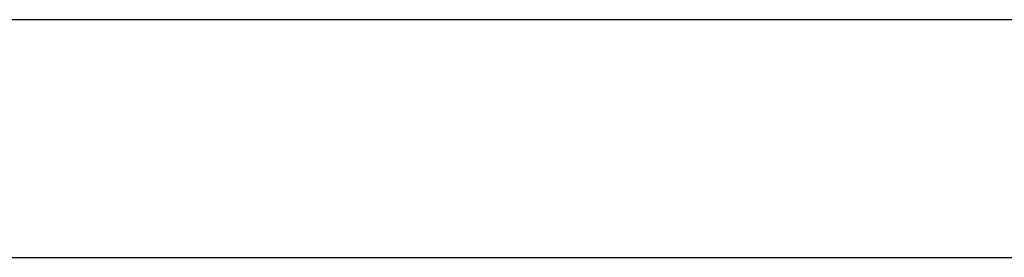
# Model space of a CAD drawing. Header units: metres. Extents: x 391.1 to 430.4, y 12.7 to 28.4.
# Tile 68 of 79: x 404.857 to 405.271, y 25.951 to 26.051. Entities that reach past the tile are written whole.
import ezdxf

# ---------------------------------------------------------------- set-up
doc = ezdxf.new("R2010")
doc.units = ezdxf.units.M
doc.layers.add('A-WALL-____-MCUT', color=7, linetype='Continuous', lineweight=25)
doc.layers.add('A-WALL-____-OTLN', color=7, linetype='Continuous', lineweight=25)

# ---------------------------------------------------------------- blocks, each defined once
blk = doc.blocks.new('Family - Envans PB-155467-02_CLI_AIRE_P0')
at = {"layer": 'A-WALL-____-MCUT', "color": 253, "true_color": 0xaaaaaa}
for p, q in [((1.64, 0.1), (0, 0.1)), ((0, 0), (1.64, 0))]:
    blk.add_line(p, q, dxfattribs=at)
at = {"layer": 'A-WALL-____-OTLN', "color": 253, "true_color": 0xaaaaaa}
for p, q in [((1.64, 0.1), (0, 0.1)), ((0, 0), (1.64, 0))]:
    blk.add_line(p, q, dxfattribs=at)
at = {"layer": 'A-WALL-____-OTLN', "color": 253, "lineweight": 18, "true_color": 0xaaaaaa}
blk.add_line((0, 0), (1.64, 0), dxfattribs=at)
blk = doc.blocks.new('LONDR55-XX_ZZ-ARQ-CAA-M3D-Londres55_ifc-1-02_CLI_AIRE_P0')
at = {"layer": 'A-WALL-____-OTLN', "color": 253, "lineweight": 18, "true_color": 0xaaaaaa}
blk.add_blockref('Family - Envans PB-155467-02_CLI_AIRE_P0', (404.71645, 25.95078), dxfattribs=at)

msp = doc.modelspace()

# ---------------------------------------------------------------- block references
at = {"lineweight": 5}
msp.add_blockref('LONDR55-XX_ZZ-ARQ-CAA-M3D-Londres55_ifc-1-02_CLI_AIRE_P0', (0, 0), dxfattribs=at)

doc.saveas('drawing.dxf')
